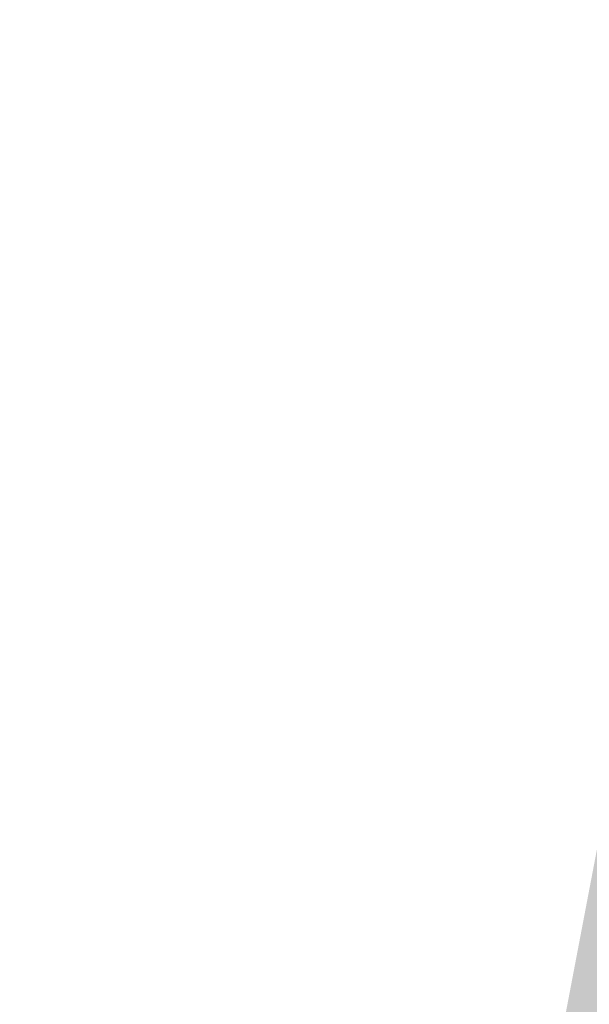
# Model space of a CAD drawing. Header units: inches. Extents: x -433 to 341, y -109 to 237.
# Tile 239 of 256: x -23.36 to -20.43, y 29.39 to 34.45. Entities that reach past the tile are written whole.
import ezdxf

# ---------------------------------------------------------------- set-up
doc = ezdxf.new("R2010")
doc.units = ezdxf.units.IN
doc.header["$MEASUREMENT"] = 0
doc.layers.add('1_mata', color=7, linetype='Continuous', lineweight=5)
doc.layers.add('1_trawa', color=82, linetype='Continuous', lineweight=5)
picture_1 = doc.add_image_def('image1.jpg', size_in_pixel=(9921, 7015))

msp = doc.modelspace()

# ---------------------------------------------------------------- hatches: boundary and pattern name
at = {"layer": '1_trawa'}
h = msp.add_hatch(dxfattribs=at)
h.set_pattern_fill('GRASS', color=256, scale=0.5)
h.paths.add_polyline_path([(-17.6358, 46.0021), (-19.6193, 34.3585), (-19.5606, 34.3585), (-19.9064, 32.7514), (-16.1696, 32.1178), (-16.5674, 33.4722), (-13.689, 34.3177), (-13.5069, 36.9465), (-14.9798, 37.2304), (-14.0334, 42.1401), (-11.0876, 41.5722), (-12.034, 36.6626), (-13.5069, 36.9465), (-13.689, 34.3177), (-13.6157, 34.0681), (-13.172, 32.5577), (-10.9198, 33.1037), (-7.7465, 33.2189), (-7.9544, 34.7997), (-6.4609, 34.9223), (-4.6634, 43.6288), (-12.4655, 45.1889)])
h.paths.add_polyline_path([(-19.9064, 32.7514), (-20.7685, 28.2246), (-14.0472, 27.0189), (-7.5288, 28.8347), (-7.3746, 28.8692), (-7.5144, 30.1563), (-7.687, 33.2267), (-10.9198, 33.1037), (-13.172, 32.5577), (-11.998, 28.5609), (-14.8763, 27.7154), (-16.1696, 32.1178)])
h.paths.add_polyline_path([(-7.9067, 12.4075), (-6.8863, 20.6073), (-19.7709, 21.5558), (-19.6396, 24.1561), (-26.3777, 24.533), (-26.6902, 18.9399), (-26.1417, 18.9093), (-26.0918, 18.9066), (-26.1731, 17.411), (-20.683, 17.0688), (-20.4224, 19.5543), (-14.2477, 19.2738), (-14.619, 13.3328)])
h.paths.add_polyline_path([(-26.5965, 20.6175), (-39.1407, 21.1882), (-39.6217, 12.2972), (-29.4944, 11.5827), (-29.0351, 19.1059), (-32.4008, 19.3045), (-32.5636, 16.3089), (-34.5607, 16.4175), (-34.6421, 14.9197), (-38.6362, 15.1368), (-38.2516, 19.6496), (-26.6876, 18.9412)])

# ---------------------------------------------------------------- pictures from other files: only their frames are drawn
at = {"layer": '1_mata'}
image = msp.add_image(picture_1, insert=(46.7118, -108.6544), size_in_units=(210.5211, 148.8565), rotation=90, dxfattribs=dict(at, fade=30))
image.dxf.flags = 7

doc.saveas('drawing.dxf')
